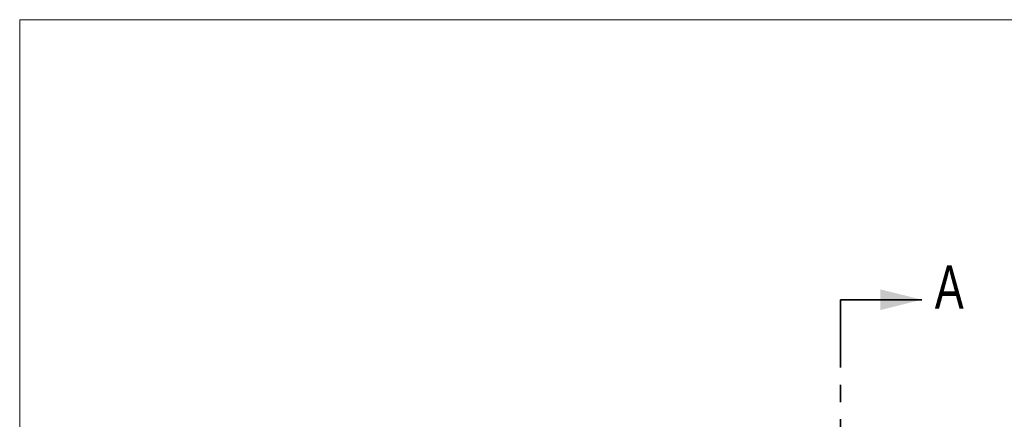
# Model space of a CAD drawing. Header units: inches. Extents: x 0 to 70.1, y 0 to 32.
# Tile 14 of 19: x 27.9 to 39.3, y 27.4 to 32. Entities that reach past the tile are written whole.
import ezdxf

# ---------------------------------------------------------------- set-up
doc = ezdxf.new("R2010")
doc.units = ezdxf.units.IN
doc.header["$LTSCALE"] = 4
doc.header["$MEASUREMENT"] = 0
doc.linetypes.add('PHANTOM', pattern=[0.5, 0.25, -0.05, 0.05, -0.05, 0.05, -0.05])
doc.layers.add('BORDER', color=7, linetype='Continuous')
doc.layers.add('DIMS', color=150, linetype='Continuous')
doc.styles.add('SLDTEXTSTYLE0', font='TXT', dxfattribs={"width": 0.75})

msp = doc.modelspace()

# ---------------------------------------------------------------- linework, layer by layer
at = {"layer": 'BORDER', "linetype": 'Continuous', "lineweight": 18}
for p, q in [((27.92871, 32), (27.92871, 0)), ((69.92871, 32), (27.92871, 32))]:
    msp.add_line(p, q, dxfattribs=at)
at = {"layer": 'DIMS', "linetype": 'PHANTOM', "lineweight": 35}
msp.add_line((37.43773, 13.96964), (37.43773, 28.75523), dxfattribs=at)
at = {"layer": 'DIMS', "linetype": 'Continuous', "lineweight": 35}
msp.add_line((37.43773, 28.75523), (38.37773, 28.75523), dxfattribs=at)
msp.add_solid([(38.37773, 28.75523), (37.89773, 28.87523), (37.89773, 28.63523)], dxfattribs=at)

# ---------------------------------------------------------------- texts
at = {"layer": 'DIMS', "linetype": 'Continuous', "insert": (38.52823, 29.15246), "char_height": 0.5, "attachment_point": 1, "style": 'SLDTEXTSTYLE0'}
msp.add_mtext('A', dxfattribs=at)

doc.saveas('drawing.dxf')
